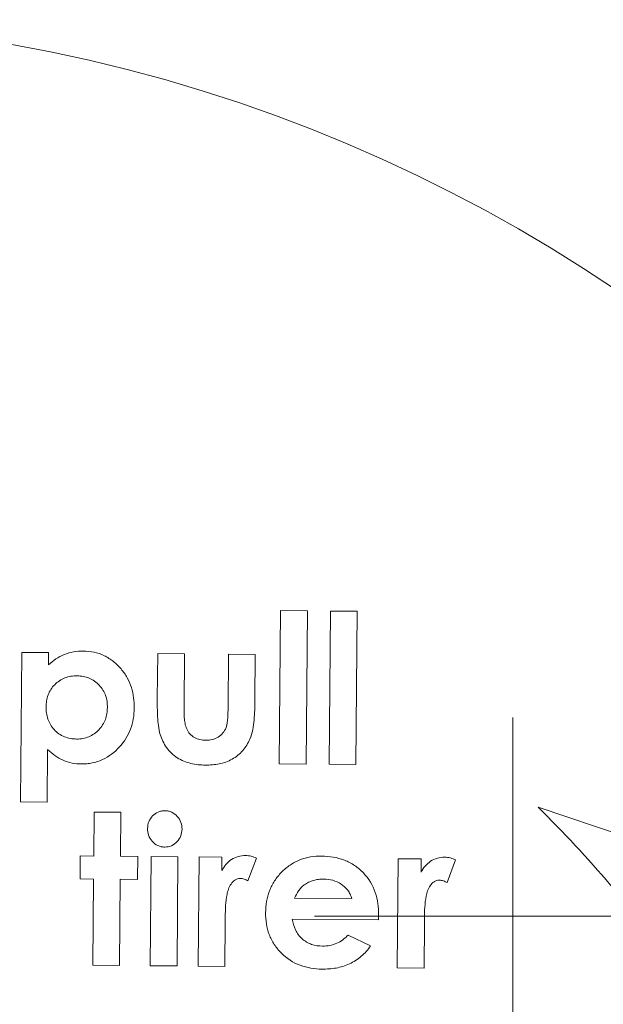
# Model space of a CAD drawing. Header units: millimetres. Extents: x 143 to 824, y 74 to 819.
# Tile 23 of 26: x 753 to 766, y 661 to 684. Entities that reach past the tile are written whole.
import ezdxf

# ---------------------------------------------------------------- set-up
doc = ezdxf.new("R2010")
doc.units = ezdxf.units.MM

# ---------------------------------------------------------------- blocks, each defined once
blk = doc.blocks.new('SW_CENTERMARKSYMBOL_9')
at = {"color": 0, "linetype": 'Continuous', "lineweight": 0}
for p, q in [((0, 2.5), (0, 4.65)), ((0, 0), (0, 2.5)), ((-2.5, 0), (-4.65, 0)), ((0, 0), (-2.5, 0)), ((0, 0), (2.5, 0)), ((0, 0), (0, -2.5)), ((2.5, 0), (4.65, 0)), ((0, -2.5), (0, -4.65))]:
    blk.add_line(p, q, dxfattribs=at)

msp = doc.modelspace()

# ---------------------------------------------------------------- linework, layer by layer
at = {"color": 7, "linetype": 'Continuous', "lineweight": 15}
for p, q in [((758.725, 669.985), (758.693, 666.395)), ((759.353, 669.979), (758.725, 669.985)), ((759.321, 666.389), (759.353, 669.979)), ((759.891, 669.974), (759.86, 666.385)), ((760.519, 669.969), (759.891, 669.974)), ((760.488, 666.379), (760.519, 669.969)), ((752.658, 669.005), (752.628, 665.506)), ((753.286, 669), (752.658, 669.005)), ((753.284, 668.712), (753.286, 669)), ((755.844, 668.978), (755.835, 667.921)), ((756.472, 668.972), (755.844, 668.978)), ((756.461, 667.745), (756.472, 668.972)), ((757.504, 668.963), (757.493, 667.714)), ((758.132, 668.958), (757.504, 668.963)), ((758.123, 667.883), (758.132, 668.958)), ((753.256, 665.5), (753.266, 666.731)), ((758.693, 666.395), (759.321, 666.389)), ((759.86, 666.385), (760.488, 666.379)), ((752.628, 665.506), (753.256, 665.5)), ((768.547, 664.104), (764.756, 665.378)), ((754.354, 665.266), (754.345, 664.234)), ((754.982, 665.261), (754.354, 665.266)), ((754.973, 664.229), (754.982, 665.261)), ((754.031, 664.237), (754.026, 663.699)), ((754.345, 664.234), (754.031, 664.237)), ((755.377, 664.225), (754.973, 664.229)), ((755.372, 663.687), (755.377, 664.225)), ((755.691, 664.223), (755.669, 661.665)), ((756.319, 664.217), (755.691, 664.223)), ((756.297, 661.66), (756.319, 664.217)), ((756.813, 664.213), (756.79, 661.655)), ((757.351, 664.208), (756.813, 664.213)), ((757.348, 663.893), (757.351, 664.208)), ((757.959, 663.652), (758.159, 664.183)), ((761.479, 664.172), (761.457, 661.614)), ((762.018, 664.167), (761.479, 664.172)), ((762.015, 663.853), (762.018, 664.167)), ((762.626, 663.612), (762.825, 664.142)), ((754.026, 663.699), (754.34, 663.696)), ((754.34, 663.696), (754.323, 661.677)), ((754.951, 661.671), (754.968, 663.69)), ((754.968, 663.69), (755.372, 663.687)), ((760.394, 663.239), (759.048, 663.251)), ((757.428, 662.685), (757.427, 662.81)), ((758.999, 662.758), (761.016, 662.74)), ((761.016, 662.74), (761.019, 662.859)), ((762.094, 662.645), (762.093, 662.769)), ((757.419, 661.65), (757.428, 662.685)), ((762.085, 661.609), (762.094, 662.645)), ((760.833, 662.129), (760.309, 662.384)), ((754.323, 661.677), (754.951, 661.671)), ((755.669, 661.665), (756.297, 661.66)), ((756.79, 661.655), (757.419, 661.65)), ((761.457, 661.614), (762.085, 661.609))]:
    msp.add_line(p, q, dxfattribs=at)
for radius in [37, 14]:
    msp.add_circle((745.88, 646.829), radius, dxfattribs=at)
for points, knots in [([(754.099, 669.038), (754.023, 669.037), (753.947, 669.032), (753.798, 669.004), (753.726, 668.983), (753.588, 668.927), (753.521, 668.892), (753.396, 668.81), (753.339, 668.762), (753.284, 668.712)], [0, 0, 0, 0, 0.25, 0.25, 0.5, 0.5, 0.75, 0.75, 1, 1, 1, 1]), ([(755.294, 667.699), (755.293, 667.781), (755.291, 667.863), (755.269, 668.024), (755.251, 668.104), (755.203, 668.261), (755.169, 668.339), (755.089, 668.485), (755.042, 668.553), (754.931, 668.681), (754.871, 668.74), (754.74, 668.845), (754.667, 668.891), (754.514, 668.965), (754.435, 668.992), (754.27, 669.028), (754.184, 669.035), (754.099, 669.038)], [0, 0, 0, 0, 0.125, 0.125, 0.25, 0.25, 0.375, 0.375, 0.5, 0.5, 0.625, 0.625, 0.75, 0.75, 0.875, 0.875, 1, 1, 1, 1]), ([(753.23, 667.729), (753.232, 667.776), (753.234, 667.824), (753.25, 667.917), (753.261, 667.963), (753.31, 668.098), (753.363, 668.18), (753.499, 668.317), (753.58, 668.372), (753.716, 668.424), (753.763, 668.437), (753.859, 668.453), (753.909, 668.454), (753.958, 668.456)], [0, 0, 0, 0, 0.125, 0.125, 0.25, 0.25, 0.5, 0.5, 0.75, 0.75, 0.875, 0.875, 1, 1, 1, 1]), ([(753.958, 668.456), (754.006, 668.454), (754.054, 668.451), (754.148, 668.434), (754.195, 668.42), (754.329, 668.364), (754.409, 668.307), (754.541, 668.167), (754.593, 668.083), (754.639, 667.949), (754.65, 667.902), (754.664, 667.808), (754.665, 667.761), (754.666, 667.714)], [0, 0, 0, 0, 0.125, 0.125, 0.25, 0.25, 0.5, 0.5, 0.75, 0.75, 0.875, 0.875, 1, 1, 1, 1]), ([(755.835, 667.921), (755.834, 667.781), (755.835, 667.64), (755.85, 667.359), (755.864, 667.218), (755.904, 667.081)], [0, 0, 0, 0, 0.5, 0.5, 1, 1, 1, 1]), ([(758.007, 666.974), (758.065, 667.117), (758.088, 667.268), (758.115, 667.575), (758.121, 667.729), (758.123, 667.883)], [0, 0, 0, 0, 0.5, 0.5, 1, 1, 1, 1]), ([(753.945, 666.975), (753.896, 666.977), (753.848, 666.98), (753.752, 666.997), (753.706, 667.011), (753.569, 667.067), (753.486, 667.124), (753.354, 667.268), (753.303, 667.353), (753.257, 667.49), (753.246, 667.537), (753.233, 667.633), (753.231, 667.681), (753.23, 667.729)], [0, 0, 0, 0, 0.125, 0.125, 0.25, 0.25, 0.5, 0.5, 0.75, 0.75, 0.875, 0.875, 1, 1, 1, 1]), ([(754.666, 667.714), (754.664, 667.666), (754.662, 667.618), (754.647, 667.525), (754.635, 667.479), (754.584, 667.344), (754.533, 667.263), (754.401, 667.123), (754.321, 667.066), (754.187, 667.01), (754.141, 666.996), (754.044, 666.978), (753.995, 666.976), (753.945, 666.975)], [0, 0, 0, 0, 0.125, 0.125, 0.25, 0.25, 0.5, 0.5, 0.75, 0.75, 0.875, 0.875, 1, 1, 1, 1]), ([(754.057, 666.391), (754.1, 666.391), (754.143, 666.392), (754.227, 666.399), (754.268, 666.406), (754.392, 666.432), (754.474, 666.458), (754.701, 666.564), (754.837, 666.668), (755.062, 666.91), (755.151, 667.055), (755.237, 667.287), (755.259, 667.367), (755.287, 667.531), (755.292, 667.615), (755.294, 667.699)], [0, 0, 0, 0, 0.0625, 0.0625, 0.125, 0.125, 0.25, 0.25, 0.5, 0.5, 0.75, 0.75, 0.875, 0.875, 1, 1, 1, 1]), ([(756.97, 666.948), (756.925, 666.95), (756.879, 666.953), (756.79, 666.974), (756.746, 666.989), (756.626, 667.057), (756.562, 667.13), (756.505, 667.254), (756.493, 667.299), (756.478, 667.388), (756.472, 667.432), (756.462, 667.566), (756.461, 667.655), (756.461, 667.745)], [0, 0, 0, 0, 0.125, 0.125, 0.25, 0.25, 0.5, 0.5, 0.625, 0.625, 0.75, 0.75, 1, 1, 1, 1]), ([(757.493, 667.714), (757.492, 667.635), (757.49, 667.556), (757.48, 667.398), (757.473, 667.319), (757.446, 667.244)], [0, 0, 0, 0, 0.5, 0.5, 1, 1, 1, 1]), ([(757.446, 667.244), (757.425, 667.199), (757.403, 667.156), (757.342, 667.079), (757.304, 667.045), (757.219, 666.994), (757.171, 666.975), (757.073, 666.952), (757.022, 666.95), (756.97, 666.948)], [0, 0, 0, 0, 0.25, 0.25, 0.5, 0.5, 0.75, 0.75, 1, 1, 1, 1]), ([(755.904, 667.081), (755.922, 667.027), (755.941, 666.973), (755.991, 666.872), (756.02, 666.822), (756.121, 666.682), (756.205, 666.6), (756.4, 666.473), (756.509, 666.431), (756.734, 666.376), (756.848, 666.368), (756.963, 666.365)], [0, 0, 0, 0, 0.125, 0.125, 0.25, 0.25, 0.5, 0.5, 0.75, 0.75, 1, 1, 1, 1]), ([(756.963, 666.365), (757.072, 666.366), (757.181, 666.372), (757.392, 666.415), (757.496, 666.452), (757.682, 666.556), (757.766, 666.626), (757.907, 666.784), (757.961, 666.877), (758.007, 666.974)], [0, 0, 0, 0, 0.25, 0.25, 0.5, 0.5, 0.75, 0.75, 1, 1, 1, 1]), ([(753.266, 666.731), (753.321, 666.681), (753.376, 666.632), (753.497, 666.547), (753.56, 666.51), (753.693, 666.45), (753.765, 666.428), (753.91, 666.399), (753.983, 666.393), (754.057, 666.391)], [0, 0, 0, 0, 0.25, 0.25, 0.5, 0.5, 0.75, 0.75, 1, 1, 1, 1]), ([(756.013, 665.297), (755.986, 665.296), (755.958, 665.294), (755.906, 665.285), (755.88, 665.277), (755.805, 665.244), (755.761, 665.212), (755.687, 665.134), (755.656, 665.088), (755.617, 664.989), (755.61, 664.935), (755.607, 664.881)], [0, 0, 0, 0, 0.125, 0.125, 0.25, 0.25, 0.5, 0.5, 0.75, 0.75, 1, 1, 1, 1]), ([(756.415, 664.865), (756.412, 664.919), (756.408, 664.972), (756.37, 665.075), (756.34, 665.122), (756.267, 665.204), (756.223, 665.238), (756.148, 665.273), (756.121, 665.283), (756.068, 665.294), (756.04, 665.295), (756.013, 665.297)], [0, 0, 0, 0, 0.25, 0.25, 0.5, 0.5, 0.75, 0.75, 0.875, 0.875, 1, 1, 1, 1]), ([(764.756, 665.378), (765.951, 664.208), (767.02, 662.947), (768.441, 660.924), (768.885, 660.227), (769.503, 659.148), (769.701, 658.783), (770.082, 658.041), (770.265, 657.665), (771.128, 655.772), (771.672, 654.214), (772.271, 651.812), (772.434, 651.001), (772.624, 649.767), (772.678, 649.352), (772.766, 648.523), (772.8, 648.109), (772.924, 646.04), (772.871, 644.392), (772.566, 641.931), (772.426, 641.113), (772.068, 639.479), (771.852, 638.677), (771.1, 636.314), (770.459, 634.796), (769.285, 632.603), (768.856, 631.884), (767.936, 630.492), (767.444, 629.817), (766.92, 629.166)], [0, 0, 0, 0, 0.125, 0.125, 0.1875, 0.1875, 0.21875, 0.21875, 0.25, 0.25, 0.375, 0.375, 0.4375, 0.4375, 0.46875, 0.46875, 0.5, 0.5, 0.625, 0.625, 0.6875, 0.6875, 0.75, 0.75, 0.875, 0.875, 0.9375, 0.9375, 1, 1, 1, 1]), ([(755.607, 664.881), (755.609, 664.827), (755.614, 664.773), (755.651, 664.67), (755.68, 664.621), (755.754, 664.538), (755.798, 664.503), (755.874, 664.468), (755.901, 664.458), (755.955, 664.447), (755.983, 664.446), (756.011, 664.444)], [0, 0, 0, 0, 0.25, 0.25, 0.5, 0.5, 0.75, 0.75, 0.875, 0.875, 1, 1, 1, 1]), ([(756.011, 664.444), (756.065, 664.447), (756.119, 664.453), (756.218, 664.499), (756.262, 664.532), (756.336, 664.611), (756.366, 664.656), (756.405, 664.756), (756.411, 664.81), (756.415, 664.865)], [0, 0, 0, 0, 0.25, 0.25, 0.5, 0.5, 0.75, 0.75, 1, 1, 1, 1]), ([(757.903, 664.248), (757.844, 664.247), (757.786, 664.241), (757.675, 664.208), (757.621, 664.184), (757.525, 664.121), (757.48, 664.082), (757.406, 663.994), (757.377, 663.944), (757.348, 663.893)], [0, 0, 0, 0, 0.25, 0.25, 0.5, 0.5, 0.75, 0.75, 1, 1, 1, 1]), ([(758.159, 664.183), (758.118, 664.201), (758.077, 664.219), (757.991, 664.242), (757.947, 664.246), (757.903, 664.248)], [0, 0, 0, 0, 0.5, 0.5, 1, 1, 1, 1]), ([(759.689, 664.233), (759.601, 664.232), (759.513, 664.227), (759.341, 664.198), (759.257, 664.175), (759.094, 664.11), (759.017, 664.07), (758.874, 663.973), (758.807, 663.916), (758.685, 663.792), (758.631, 663.725), (758.536, 663.58), (758.496, 663.501), (758.434, 663.339), (758.411, 663.256), (758.379, 663.083), (758.375, 662.994), (758.372, 662.906)], [0, 0, 0, 0, 0.125, 0.125, 0.25, 0.25, 0.375, 0.375, 0.5, 0.5, 0.625, 0.625, 0.75, 0.75, 0.875, 0.875, 1, 1, 1, 1]), ([(761.019, 662.859), (761.018, 662.947), (761.015, 663.036), (760.99, 663.21), (760.971, 663.296), (760.885, 663.55), (760.789, 663.709), (760.601, 663.905), (760.533, 663.963), (760.383, 664.064), (760.302, 664.106), (760.134, 664.171), (760.046, 664.194), (759.869, 664.225), (759.779, 664.23), (759.689, 664.233)], [0, 0, 0, 0, 0.125, 0.125, 0.25, 0.25, 0.5, 0.5, 0.625, 0.625, 0.75, 0.75, 0.875, 0.875, 1, 1, 1, 1]), ([(762.57, 664.207), (762.511, 664.206), (762.453, 664.2), (762.342, 664.168), (762.288, 664.143), (762.191, 664.08), (762.147, 664.041), (762.072, 663.953), (762.043, 663.903), (762.015, 663.853)], [0, 0, 0, 0, 0.25, 0.25, 0.5, 0.5, 0.75, 0.75, 1, 1, 1, 1]), ([(762.825, 664.142), (762.785, 664.16), (762.744, 664.178), (762.658, 664.201), (762.614, 664.205), (762.57, 664.207)], [0, 0, 0, 0, 0.5, 0.5, 1, 1, 1, 1]), ([(757.427, 662.81), (757.429, 662.986), (757.435, 663.163), (757.477, 663.378), (757.488, 663.42), (757.517, 663.502), (757.538, 663.541), (757.587, 663.614), (757.616, 663.648), (757.671, 663.684), (757.691, 663.694), (757.733, 663.708), (757.756, 663.71), (757.779, 663.711)], [0, 0, 0, 0, 0.5, 0.5, 0.625, 0.625, 0.75, 0.75, 0.875, 0.875, 0.9375, 0.9375, 1, 1, 1, 1]), ([(757.779, 663.711), (757.795, 663.71), (757.811, 663.708), (757.826, 663.705), (757.842, 663.702), (757.857, 663.697), (757.872, 663.691), (757.902, 663.681), (757.931, 663.666), (757.959, 663.652)], [0, 0, 0, 0, 0.0000481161, 0.0000481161, 0.0000481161, 0.0000963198, 0.0000963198, 0.0000963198, 0.0001915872, 0.0001915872, 0.0001915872, 0.0001915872]), ([(759.279, 663.557), (759.312, 663.579), (759.346, 663.601), (759.417, 663.636), (759.455, 663.65), (759.533, 663.673), (759.573, 663.682), (759.654, 663.692), (759.695, 663.693), (759.735, 663.694)], [0, 0, 0, 0, 0.25, 0.25, 0.5, 0.5, 0.75, 0.75, 1, 1, 1, 1]), ([(759.735, 663.694), (759.806, 663.69), (759.877, 663.685), (760.014, 663.646), (760.08, 663.615), (760.199, 663.536), (760.253, 663.487), (760.319, 663.403), (760.338, 663.372), (760.37, 663.307), (760.382, 663.273), (760.394, 663.239)], [0, 0, 0, 0, 0.25, 0.25, 0.5, 0.5, 0.75, 0.75, 0.875, 0.875, 1, 1, 1, 1]), ([(762.093, 662.769), (762.095, 662.946), (762.101, 663.124), (762.144, 663.339), (762.155, 663.381), (762.184, 663.463), (762.205, 663.502), (762.254, 663.574), (762.283, 663.608), (762.338, 663.644), (762.358, 663.654), (762.4, 663.667), (762.423, 663.669), (762.445, 663.67)], [0, 0, 0, 0, 0.5, 0.5, 0.625, 0.625, 0.75, 0.75, 0.875, 0.875, 0.9375, 0.9375, 1, 1, 1, 1]), ([(762.445, 663.67), (762.461, 663.669), (762.477, 663.668), (762.492, 663.664), (762.508, 663.661), (762.523, 663.656), (762.538, 663.651), (762.553, 663.645), (762.568, 663.639), (762.582, 663.633), (762.597, 663.626), (762.611, 663.619), (762.626, 663.612)], [0, 0, 0, 0, 0.0000481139, 0.0000481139, 0.0000481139, 0.0000963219, 0.0000963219, 0.0000963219, 0.0001442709, 0.0001442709, 0.0001442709, 0.0001923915, 0.0001923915, 0.0001923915, 0.0001923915]), ([(759.048, 663.251), (759.077, 663.309), (759.107, 663.366), (759.164, 663.445), (759.183, 663.47), (759.228, 663.517), (759.253, 663.537), (759.279, 663.557)], [0, 0, 0, 0, 0.5, 0.5, 0.75, 0.75, 1, 1, 1, 1]), ([(758.372, 662.906), (758.373, 662.82), (758.377, 662.733), (758.405, 662.563), (758.427, 662.479), (758.489, 662.315), (758.529, 662.237), (758.624, 662.091), (758.681, 662.022), (758.866, 661.835), (759.017, 661.736), (759.262, 661.644), (759.348, 661.622), (759.52, 661.592), (759.607, 661.588), (759.695, 661.585)], [0, 0, 0, 0, 0.125, 0.125, 0.25, 0.25, 0.375, 0.375, 0.5, 0.5, 0.75, 0.75, 0.875, 0.875, 1, 1, 1, 1]), ([(759.706, 662.123), (759.62, 662.126), (759.534, 662.136), (759.37, 662.193), (759.293, 662.237), (759.162, 662.356), (759.11, 662.428), (759.035, 662.586), (759.013, 662.672), (758.999, 662.758)], [0, 0, 0, 0, 0.25, 0.25, 0.5, 0.5, 0.75, 0.75, 1, 1, 1, 1]), ([(760.309, 662.384), (760.27, 662.344), (760.229, 662.306), (760.139, 662.241), (760.091, 662.213), (759.987, 662.167), (759.933, 662.15), (759.821, 662.128), (759.764, 662.124), (759.706, 662.123)], [0, 0, 0, 0, 0.25, 0.25, 0.5, 0.5, 0.75, 0.75, 1, 1, 1, 1]), ([(759.695, 661.585), (759.806, 661.585), (759.916, 661.592), (760.132, 661.63), (760.239, 661.661), (760.439, 661.753), (760.53, 661.813), (760.697, 661.957), (760.768, 662.04), (760.833, 662.129)], [0, 0, 0, 0, 0.25, 0.25, 0.5, 0.5, 0.75, 0.75, 1, 1, 1, 1])]:
    msp.add_open_spline(points, degree=3, knots=knots, dxfattribs=at)

# ---------------------------------------------------------------- block references
at = {"color": 7, "linetype": 'Continuous', "lineweight": 0}
msp.add_blockref('SW_CENTERMARKSYMBOL_9', (764.167, 662.829), dxfattribs=at)

doc.saveas('drawing.dxf')
